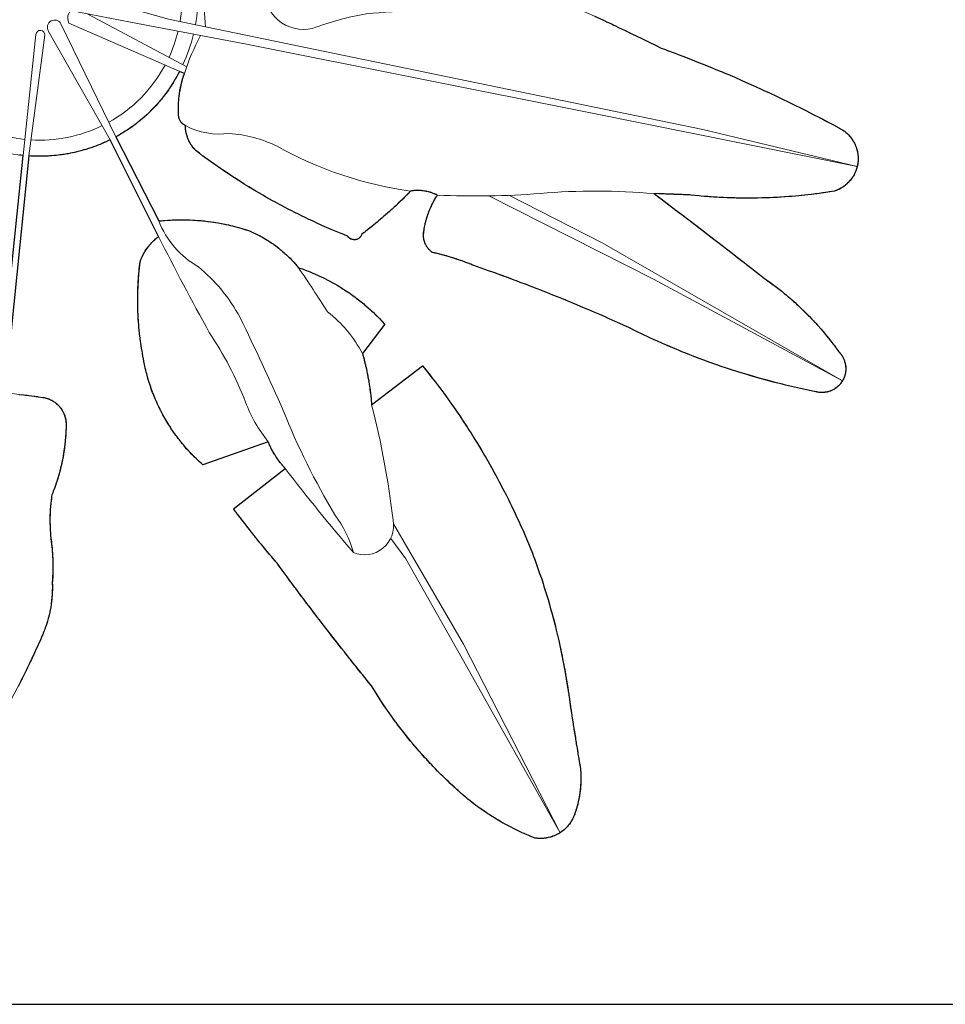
# Model space of a CAD drawing. Header units: millimetres. Extents: x 488786 to 747986, y 25193 to 95000.
# Tile 109 of 127: x 580239 to 581671, y 85952 to 87476. Entities that reach past the tile are written whole.
import ezdxf

# ---------------------------------------------------------------- set-up
doc = ezdxf.new("R2010")
doc.units = ezdxf.units.MM
doc.layers.add('10. ETC', color=251, linetype='Continuous')
doc.layers.add('6. FUR1', color=181, linetype='Continuous')
doc.layers.add('7. FUR2', color=241, linetype='Continuous', lineweight=5)

# ---------------------------------------------------------------- blocks, each defined once
blk = doc.blocks.new('YUHIHA_Accessory_Plant_LargeLeaf_A_Plan')
at = {"layer": '6. FUR1'}
for points in [[(-35.1, -606.1), (-28.7, -606.8), (-28.2, -606.9), (-25.9, -607.1), (-25.5, -607.2), (-24.1, -607.3), (-23.6, -607.4), (-20.9, -607.7), (-12.6, -608.7), (-11.7, -608.9), (-9.9, -609.1), (-8.5, -609.3), (-8.1, -609.3), (-6.2, -609.6), (-5.8, -609.7), (1.1, -610.6), (2, -610.8), (2.9, -610.9), (4.3, -611.2), (5.6, -611.6), (6.1, -611.7), (6.5, -611.8), (7.8, -612.3), (9.1, -612.7), (10, -613.1), (11.3, -613.6), (12.5, -614.2), (13.8, -614.8), (14.6, -615.2), (16.2, -616.1), (17, -616.6), (18.5, -617.6), (19.3, -618.2), (20.4, -619), (21.1, -619.6), (22.2, -620.5), (23.6, -621.7), (23.9, -622), (24.6, -622.7), (25.5, -623.7), (26.5, -624.7), (27.4, -625.8), (27.9, -626.5), (28.5, -627.2), (29.6, -628.7), (30.1, -629.5), (31, -631.1), (31.5, -631.9), (31.9, -632.7), (32.4, -633.5), (32.8, -634.4), (33.3, -635.6), (33.9, -636.9), (34.2, -637.8), (34.7, -639.1), (35.1, -640.4), (35.3, -641.3), (35.7, -642.6), (36, -644), (36.2, -644.9), (36.4, -646.3), (36.5, -647.2), (36.7, -648.6), (36.8, -649.5), (36.8, -650.9), (36.9, -651.8), (36.9, -652.7), (36.8, -655.3), (36.8, -657.1), (36.7, -659.7), (36.6, -661.5), (36.5, -664.1), (36.4, -665.9), (36.4, -666.8), (36.3, -667.6), (36.2, -669.4), (36, -672.9), (35.6, -677.3), (35.4, -679.1), (35.2, -680.8), (35.1, -681.7), (35, -682.6), (34.7, -685.2), (34.5, -686.9), (34.2, -689.6), (33.9, -691.3), (33.4, -694.8), (32.7, -699.1), (32.1, -702.6), (31.8, -704.3), (31.1, -707.8), (30.4, -711.3), (30.2, -712.1), (30, -713), (29.3, -716.4), (28.4, -719.9), (28, -721.6), (27.8, -722.4), (27.6, -723.3), (27.1, -725), (26.4, -727.5), (26.2, -728.4), (26, -729.2), (25, -732.6), (24.8, -733.5), (24.5, -734.3), (24, -736), (23.5, -737.7), (22.4, -741), (21.6, -743.6), (20.4, -746.9), (19.3, -750.2), (18, -753.5), (17.1, -756), (16.1, -758.4), (14.8, -761.7), (14.4, -764.8), (14.1, -766.9), (13.5, -771.6), (13.3, -773.7), (13.2, -774.2), (13.1, -775.3), (13, -776.9), (12.9, -777.4), (12.8, -778.4), (12.7, -779.5), (12.4, -784.2), (12.3, -786.3), (12.2, -786.8), (12.1, -789.5), (12.1, -790), (12.1, -791), (12, -792.1), (12, -792.6), (11.9, -796.3), (11.9, -796.8), (11.9, -797.9), (11.9, -798.9), (11.9, -799.5), (11.9, -801.6), (11.9, -802.1), (11.9, -803.2), (11.9, -804.7), (11.9, -805.3), (12, -806.8), (12, -808.9), (12, -809.5), (12.1, -811), (12.2, -812.6), (12.2, -813.7), (12.2, -814.2), (12.3, -815.8), (12.3, -816.3), (12.4, -816.8), (12.4, -817.9), (12.5, -818.9), (12.7, -821), (12.7, -821.5), (12.8, -822.6), (12.9, -823.6), (12.9, -824.2), (13.3, -827.8), (13.4, -828.9), (13.6, -830.5), (14.1, -834.9), (14.2, -835.4), (14.4, -837), (14.4, -837.6), (14.5, -838.1), (14.6, -839.2), (14.7, -839.8), (15.1, -844.1), (15.3, -846.9), (15.3, -847.4), (15.5, -849), (15.5, -850.1), (15.6, -850.7), (15.7, -852.9), (15.8, -855.1), (15.9, -856.2), (15.9, -856.7), (16.1, -859.4), (16.1, -860), (16.1, -861.1), (16.2, -863.3), (16.2, -864.4), (16.3, -864.9), (16.3, -867.1), (16.3, -869.3), (16.4, -871.5), (16.4, -872.6), (16.4, -873.1), (16.4, -875.9), (16.4, -876.4), (16.4, -877.5), (16.3, -879.7), (16.3, -881.9), (16.3, -882.4), (16.3, -883.5), (16.2, -885.2), (16.1, -888.5), (15.9, -892.8), (15.9, -893.4), (15.8, -894.5), (15.5, -898.9), (15.6, -900.2), (15.6, -900.8), (15.6, -901.5), (15.6, -902.8), (15.6, -906.1), (15.6, -907.5), (15.6, -908.8), (15.5, -912.1), (15.4, -912.7), (15.4, -914.1), (15.2, -916.7), (15.1, -918), (15, -920), (14.9, -920.6), (14.9, -921.3), (14.6, -923.9), (14.5, -925.3), (14.2, -927.2), (13.9, -929.8), (13.5, -932.5), (13.2, -934.4), (13, -935.7), (12.5, -938.3), (12.3, -939.6), (11.8, -942.2), (11.7, -942.9), (11, -946.1), (10.7, -947.4), (10.5, -948), (10.3, -948.7), (10, -949.9), (9.2, -953.1), (8.1, -957), (7, -960.7), (6, -963.9), (5.1, -966.4), (4.7, -967.6), (4.4, -968.3), (4.2, -968.9), (3.5, -970.7), (2.6, -973.2), (1.6, -975.7), (0.8, -977.5), (0.6, -978.1), (0.3, -978.7), (-0.5, -980.5), (-3, -986.2), (-4.7, -989.9), (-7.5, -996.2), (-9.2, -1000), (-9.8, -1001.2), (-11, -1003.7), (-13.3, -1008.7), (-13.9, -1010), (-16.2, -1015), (-16.8, -1016.2), (-18, -1018.7), (-19.2, -1021.2), (-20.4, -1023.7), (-22.8, -1028.7), (-24.6, -1032.4), (-27.6, -1038.6), (-31.3, -1046), (-31.9, -1047.2), (-32.5, -1048.5), (-33.8, -1050.9), (-37.5, -1058.3)], [(-67.9, -602.5), (-29.6, -236.3), (-33.3, -235.8), (-35.2, -235.6)], [(854, -20.6), (867, -26.5), (871.4, -28.5), (872.8, -29.2), (875.7, -30.5), (881.4, -33.2), (884.3, -34.6), (885.7, -35.2), (891.5, -37.9), (901.5, -42.7), (905.8, -44.7), (913, -48.2), (918.7, -50.9), (927.3, -55.1), (938.7, -60.7), (948.6, -65.6), (957.1, -69.9), (963.8, -72.3), (968.2, -74), (970.4, -74.8), (972.6, -75.6), (979.2, -78.1), (983.7, -79.8), (992.5, -83.1), (1001.3, -86.5), (1007.9, -89.1), (1010.1, -90), (1016.6, -92.6), (1021, -94.3), (1027.6, -97), (1036.3, -100.6), (1040.7, -102.4), (1047.2, -105.1), (1051.6, -106.9), (1053.8, -107.8), (1055.9, -108.7), (1060.3, -110.6), (1071.1, -115.2), (1081.9, -119.9), (1092.7, -124.7), (1103.5, -129.6), (1112.1, -133.5), (1116.3, -135.4), (1124.9, -139.4), (1135.6, -144.4), (1139.8, -146.5), (1146.2, -149.5), (1152.6, -152.6), (1159, -155.7), (1165.3, -158.8), (1171.7, -162), (1182.2, -167.3), (1192.7, -172.6), (1201.1, -176.9), (1207.4, -180.2), (1213.7, -183.5), (1219.9, -186.8), (1224.1, -189), (1232.4, -193.5), (1233.3, -193.9), (1235, -194.9), (1235.9, -195.3), (1236.7, -195.8), (1237.5, -196.4), (1238.3, -196.9), (1240, -198), (1240.7, -198.6), (1241.5, -199.2), (1242.3, -199.8), (1243.1, -200.4), (1244.5, -201.7), (1245.3, -202.3), (1246.7, -203.7), (1247.4, -204.4), (1248, -205.1), (1249.3, -206.6), (1250, -207.3), (1250.6, -208.1), (1251.2, -208.9), (1251.8, -209.6), (1252.3, -210.4), (1252.9, -211.2), (1253.4, -212.1), (1254, -212.9), (1254.5, -213.7), (1255.5, -215.4), (1256.4, -217.1), (1256.8, -218), (1257.2, -218.9), (1257.6, -219.8), (1258, -220.7), (1258.4, -221.6), (1258.7, -222.5), (1259.1, -223.4), (1259.4, -224.4), (1259.7, -225.3), (1260.2, -227.2), (1260.5, -228.1), (1260.9, -230), (1261.3, -232), (1261.5, -232.9), (1261.6, -233.9), (1261.7, -234.9), (1261.8, -235.8), (1261.9, -236.8), (1262, -237.8), (1262.1, -239.8), (1262.1, -241.7), (1262, -242.7), (1262, -243.7), (1261.9, -245.6), (1261.7, -247.6), (1261.4, -249.5), (1261, -251.4), (1260.8, -252.4), (1260.6, -253.3), (1260.4, -254.3), (1260.1, -255.3), (1259.5, -257.1), (1258.9, -259), (1258.6, -259.9), (1258.2, -260.8), (1257.4, -262.6), (1256.6, -264.4), (1256.2, -265.3), (1255.7, -266.1), (1254.7, -267.8), (1254.2, -268.7), (1253.7, -269.5), (1253.2, -270.3), (1252.6, -271.1), (1251.5, -272.7), (1250.3, -274.3), (1249.6, -275), (1248.4, -276.5), (1247.7, -277.2), (1247, -277.9), (1245.6, -279.3), (1244.9, -280), (1244.2, -280.6), (1243.4, -281.3), (1242.7, -281.9), (1241.9, -282.5), (1240.4, -283.7), (1239.6, -284.3), (1238.8, -284.8), (1237.9, -285.4), (1237.1, -285.9), (1235.4, -286.9), (1233.7, -287.8), (1232, -288.7), (1231.1, -289.1), (1230.2, -289.5), (1229.3, -289.9), (1228.4, -290.3), (1227.4, -290.6), (1225.6, -291.2), (1217, -292.6), (1215.3, -292.9), (1211.8, -293.4), (1206.7, -294.2), (1201.5, -294.9), (1196.3, -295.6), (1189.4, -296.5), (1184.3, -297.1), (1179.1, -297.6), (1173.9, -298.2), (1170.4, -298.5), (1165.2, -299), (1160, -299.5), (1154.8, -299.9), (1147.9, -300.4), (1140.9, -300.9), (1137.5, -301.1), (1130.5, -301.4), (1125.3, -301.6), (1123.6, -301.7), (1121.8, -301.8), (1120.1, -301.8), (1118.4, -301.9), (1113.1, -302), (1106.2, -302.2), (1099.2, -302.3), (1094, -302.3), (1087.1, -302.3), (1081.8, -302.3), (1078.4, -302.2), (1071.4, -302), (1066.2, -301.9), (1059.2, -301.6), (1054, -301.4), (1047.1, -301.1), (1043.6, -300.9), (1038.4, -300.5), (1034.9, -300.3), (1029.7, -299.9), (1024.5, -299.5), (1019.3, -299), (1015.9, -298.7), (1008.9, -298), (1003.7, -297.4), (1003.3, -297.4), (1001.1, -297.3), (1000.2, -297.3), (999.7, -297.3), (991.2, -296.9), (989.4, -296.8), (988.1, -296.8), (987.2, -296.7), (985.8, -296.7), (984.9, -296.7), (983.6, -296.6), (982.7, -296.6), (980.9, -296.5), (980, -296.5), (979.5, -296.4), (977.3, -296.4), (976.9, -296.3), (975.9, -296.3), (975.5, -296.3), (974.2, -296.3), (973.7, -296.2), (972.8, -296.2), (972.4, -296.2), (971, -296.1), (970.6, -296.1), (969.2, -296.1), (968.8, -296), (967, -296), (966.5, -296), (964.7, -295.9), (964.3, -295.9), (962, -295.8), (961.6, -295.8), (958.5, -295.7), (958, -295.7), (954, -295.6), (953.5, -295.6), (946.4, -295.3), (954.4, -301.4), (955.8, -302.4), (957.1, -303.4), (969.2, -312.6), (971.9, -314.6), (973.3, -315.6), (977.3, -318.7), (978.6, -319.7), (984, -323.7), (989.4, -327.8), (998.8, -334.9), (1001.5, -337), (1002.8, -338), (1009.5, -343.1), (1010.8, -344.1), (1014.8, -347.2), (1020.2, -351.3), (1022.9, -353.3), (1026.9, -356.4), (1032.2, -360.5), (1034.9, -362.6), (1038.9, -365.6), (1041.6, -367.7), (1042.9, -368.7), (1053.6, -377), (1054.9, -378), (1060.3, -382.1), (1069.6, -389.3), (1076.2, -394.5), (1077.6, -395.5), (1082.9, -399.7), (1085.5, -401.7), (1088.2, -403.8), (1089.5, -404.8), (1093.5, -407.9), (1097.5, -411.1), (1100.1, -413.1), (1109.4, -420.4), (1114.7, -424.6), (1117.4, -426.6), (1120.5, -428.8), (1124.6, -431.8), (1126.7, -433.3), (1130.7, -436.3), (1133.8, -438.6), (1135.8, -440.1), (1139.8, -443.2), (1143.8, -446.4), (1147.7, -449.6), (1148.7, -450.4), (1150.6, -452), (1154.5, -455.3), (1157.4, -457.8), (1159.3, -459.5), (1162.2, -462), (1165, -464.5), (1166.9, -466.2), (1168.7, -468), (1171.5, -470.6), (1172.4, -471.4), (1176.1, -474.9), (1178.8, -477.6), (1179.7, -478.5), (1182.4, -481.2), (1186, -484.8), (1186.9, -485.7), (1190.4, -489.4), (1193, -492.1), (1194.7, -494), (1195.6, -494.9), (1196.4, -495.9), (1199, -498.7), (1201.5, -501.5), (1202.4, -502.5), (1204.9, -505.3), (1207.3, -508.2), (1211.4, -513.1), (1213, -515.1), (1213.8, -516), (1217, -520), (1217.8, -521), (1219.4, -523), (1221.7, -526), (1222.5, -527), (1224.8, -530), (1227.1, -533.1), (1227.8, -534.1), (1229.3, -536.1), (1232.3, -540.2), (1232.8, -540.8), (1233.8, -541.9), (1234.8, -543), (1235.7, -544.2), (1236.2, -544.9), (1236.6, -545.5), (1237.4, -546.7), (1237.8, -547.4), (1238.2, -548), (1238.9, -549.4), (1239.6, -550.7), (1239.9, -551.4), (1240.5, -552.8), (1240.7, -553.5), (1241.2, -554.9), (1241.6, -556.4), (1241.8, -557.1), (1242.2, -558.6), (1242.5, -560.1), (1242.6, -560.8), (1242.7, -561.5), (1242.8, -563), (1242.9, -564.5), (1243, -566.1), (1243, -567.6), (1242.9, -568.3), (1242.8, -569.8), (1242.6, -571.3), (1242.5, -572.1), (1242.4, -572.8), (1242.1, -574.3), (1241.9, -575), (1241.5, -576.5), (1241.3, -577.2), (1240.8, -578.6), (1240.6, -579.3), (1240.3, -580), (1239.7, -581.4), (1239, -582.8), (1238.3, -584.1), (1238, -584.8), (1237.6, -585.4), (1236.8, -586.7), (1236.4, -587.3), (1235.5, -588.5), (1235, -589.1), (1234.5, -589.7), (1233.5, -590.9), (1233, -591.4), (1232.5, -592), (1232, -592.5), (1231.4, -593), (1230.3, -594), (1229.2, -595), (1228, -595.9), (1226.7, -596.8), (1226.1, -597.2), (1224.8, -598), (1224.2, -598.4), (1222.9, -599.1), (1222.2, -599.4), (1220.8, -600.1), (1220.1, -600.4), (1219.4, -600.6), (1218.7, -600.9), (1218, -601.2), (1216.6, -601.6), (1215.8, -601.8), (1214.4, -602.2), (1213.6, -602.4), (1212.2, -602.6), (1210.7, -602.8), (1209.9, -602.9), (1209.2, -603), (1207.7, -603.1), (1206.9, -603.1), (1205.4, -603.1), (1203.9, -603.1), (1203.1, -603), (1202.4, -602.9), (1201.6, -602.9), (1200.1, -602.7), (1198.7, -602.4), (1197.9, -602.2), (1197.2, -602), (1196.5, -601.9), (1191.7, -600.9), (1184.7, -599.5), (1180, -598.5), (1172.9, -596.9), (1168.2, -595.9), (1163.5, -594.8), (1154.2, -592.6), (1149.5, -591.5), (1144.8, -590.4), (1140.2, -589.2), (1135.5, -588), (1128.5, -586.2), (1119.2, -583.7), (1114.6, -582.5), (1105.3, -579.9), (1100.7, -578.5), (1093.8, -576.5), (1086.9, -574.4), (1077.7, -571.6), (1073.1, -570.1), (1066.2, -567.9), (1057.1, -564.9), (1050.3, -562.6), (1043.5, -560.3), (1034.4, -557), (1029.9, -555.4), (1023.1, -552.9), (1016.3, -550.4), (1009.6, -547.8), (1005.1, -546.1), (1000.6, -544.3), (993.9, -541.7), (989.5, -539.9), (985, -538.1), (980.6, -536.2), (976.2, -534.4), (969.5, -531.5), (962.9, -528.7), (958.5, -526.7), (951.9, -523.8), (945.3, -520.8), (938.8, -517.8), (936.6, -516.8), (930.1, -513.7), (925.8, -511.6), (921.4, -509.5), (914.9, -506.4), (910.6, -504.2), (906.3, -502.1), (904.5, -501.2), (893.5, -496.3), (886.2, -493), (877, -488.9), (873.3, -487.3), (871.5, -486.5), (869.7, -485.7), (862.3, -482.5), (854.9, -479.3), (845.7, -475.3), (843.8, -474.5), (836.4, -471.4), (823.5, -465.9), (821.6, -465.2), (816, -462.8), (810.5, -460.6), (808.6, -459.8), (801.2, -456.8), (790, -452.2), (780.7, -448.5), (773.2, -445.6), (771.3, -444.8), (765.7, -442.6), (756.3, -439), (754.5, -438.3), (748.8, -436.1), (739.4, -432.6), (733.8, -430.4), (730, -429), (718.7, -424.8), (715, -423.5), (713.1, -422.7), (703.6, -419.3), (701.8, -418.6), (699.9, -417.9), (690.4, -414.6), (684.7, -412.5), (679, -410.5), (667.7, -406.6), (665.7, -405.8), (662.8, -404.6), (660.8, -403.8), (660.3, -403.6), (658.8, -403), (658.3, -402.9), (655.4, -401.7), (652.9, -400.8), (651.4, -400.3), (650.4, -399.9), (649.4, -399.5), (648.9, -399.4), (647, -398.7), (644.5, -397.8), (644, -397.6), (642.5, -397.1), (642, -397), (640, -396.3), (639, -396), (637.5, -395.5), (636.9, -395.3), (636.4, -395.2), (634.9, -394.7), (634.4, -394.5), (632.9, -394.1), (632.4, -393.9), (629.9, -393.1), (629.4, -393), (627.9, -392.5), (625.3, -391.8), (624.8, -391.7), (620.7, -390.5), (620.2, -390.4), (617.2, -389.6), (615.1, -389.1), (614.6, -388.9), (609.5, -387.6), (608, -387.3), (607.5, -387.2), (606.9, -387), (605.4, -386.7), (603.3, -386.2), (602.9, -385.9), (602, -385.2), (601.4, -384.7), (600.9, -384.3), (600.7, -384.1), (600.5, -383.9), (599.5, -383), (598.9, -382.4), (598.1, -381.6), (598, -381.4), (597.4, -380.7), (597.1, -380.3), (596.4, -379.4), (595.7, -378.5), (595.4, -378.1), (594.6, -376.9), (594.2, -376.2), (593.6, -375.2), (592.9, -373.8), (592.3, -372.5), (592, -371.7), (591.6, -370.7), (591.1, -369.3), (591, -368.8), (590.9, -368.5), (590.8, -368.3), (590.7, -367.7), (590.4, -366.4), (590.3, -365.8), (590.2, -365.6), (590.2, -365.3), (590.1, -364.7), (589.9, -363.4), (589.7, -362), (589.7, -361.4), (589.7, -360.6), (589.6, -360), (589.6, -359.2), (589.7, -358.6), (589.7, -357.5), (589.8, -356.4), (589.9, -355.6), (590.3, -352.6), (590.6, -350.7), (590.9, -348.9), (591.3, -347), (591.7, -345.1), (592.1, -343.2), (592.2, -342.7), (592.5, -341.3), (593, -339.5), (593.1, -339), (593.5, -337.6), (594.1, -335.3), (594.4, -334.4), (595.4, -331.1), (595.5, -330.7), (595.6, -330.2), (596.4, -328), (597.2, -325.7), (598.2, -323), (599.5, -319.9), (600.2, -318.1), (601, -316.3), (601.2, -315.9), (601.4, -315.5), (602, -314.2), (602.2, -313.7), (602.4, -313.3), (602.8, -312.4), (604.1, -309.8), (605, -308.1), (605.4, -307.3), (605.9, -306.4), (606.8, -304.7), (607.3, -303.9), (607.8, -303.1), (608, -302.7), (609, -301), (610, -299.4), (610.2, -299), (610.7, -298.1), (611, -297.7), (609.2, -296.8), (608.6, -296.6), (608.3, -296.4), (606.5, -295.6), (604.9, -295), (603.7, -294.5), (603.4, -294.4), (602.7, -294.1), (601.5, -293.7), (600.2, -293.3), (599.9, -293.2), (599.3, -293), (597.3, -292.5), (597, -292.4), (596.7, -292.3), (595.1, -291.9), (594.7, -291.8), (594.4, -291.8), (593.8, -291.6), (593.4, -291.6), (593.1, -291.5), (592.1, -291.3), (591.5, -291.2), (591.2, -291.2), (589.2, -290.9), (587.5, -290.7), (586.8, -290.6), (585.2, -290.5), (584.5, -290.5), (583.9, -290.4), (583.5, -290.4), (582.2, -290.4), (579.9, -290.4), (579.2, -290.4), (578.9, -290.4), (577.2, -290.5), (574.9, -290.6), (573.9, -290.8), (573.5, -290.8), (573.2, -290.8), (571.9, -291), (570.2, -291.3), (569.6, -291.4), (566.3, -294.8), (564.1, -297), (562.5, -298.7), (561.9, -299.2), (560.2, -300.9), (558, -303.1), (557.5, -303.7), (553.5, -307.5), (550.7, -310.3), (549, -311.9), (548.4, -312.4), (547.3, -313.5), (544.4, -316.2), (541.5, -318.9), (540.9, -319.4), (540.3, -319.9), (538.6, -321.5), (537.4, -322.6), (536.9, -323.1), (533.9, -325.7), (531.6, -327.8), (531, -328.3), (530.4, -328.8), (528, -330.9), (525.6, -332.9), (522.6, -335.5), (520.2, -337.5), (519.6, -338), (517.8, -339.5), (515.4, -341.5), (510.5, -345.5), (509.3, -346.5), (505.6, -349.4), (502.5, -351.8), (500, -353.7), (498.7, -354.7), (497.5, -355.6), (496.9, -356.1), (494.4, -358), (494.3, -358.2), (494.1, -358.6), (494, -359), (493.8, -359.4), (493.6, -359.8), (493.2, -360.6), (492.9, -361.2), (492.5, -361.7), (492.1, -362.2), (491.7, -362.7), (491.1, -363.3), (490.9, -363.5), (490.7, -363.6), (490.4, -363.9), (490.2, -364), (490.1, -364.2), (489.2, -364.8), (488.6, -365.1), (487.8, -365.5), (487, -365.9), (486.4, -366.1), (486, -366.2), (485.1, -366.4), (484.9, -366.5), (484.3, -366.6), (483.9, -366.6), (483, -366.7), (482.1, -366.7), (481.7, -366.6), (480.8, -366.5), (480.2, -366.4), (479.3, -366.2), (478.7, -366), (478.1, -365.8), (477.5, -365.5), (477.3, -365.4), (477.1, -365.4), (476.7, -365.2), (476.3, -364.9), (476, -364.7), (475.4, -364.3), (474.9, -363.9), (474.7, -363.8), (473.9, -363.1), (473.8, -362.9), (473.3, -362.4), (472.8, -361.7), (472.3, -361), (466.4, -358.7), (462.5, -357.1), (454.7, -353.9), (446.9, -350.6), (443.1, -349), (437.3, -346.4), (431.5, -343.9), (429.6, -343), (425.7, -341.3), (420, -338.6), (414.3, -336), (412.3, -335.1), (406.6, -332.3), (401, -329.6), (397.2, -327.7), (389.6, -323.9), (385.9, -322), (380.2, -319.1), (374.6, -316.2), (370.9, -314.2), (367.2, -312.3), (359.8, -308.2), (356.1, -306.2), (354.3, -305.2), (352.4, -304.1), (345.1, -300), (341.4, -297.9), (337.8, -295.8), (336, -294.7), (330.5, -291.5), (325.1, -288.2), (319.7, -285), (312.5, -280.5), (305.4, -276), (300, -272.6), (293, -268), (286, -263.3), (279, -258.6), (277.2, -257.4), (275.5, -256.2), (270.3, -252.6), (266.8, -250.2), (260, -245.3), (253.2, -240.4), (248.1, -236.6), (243, -232.8), (238, -229), (237.7, -228.8), (237, -228.1), (236.8, -227.8), (236.5, -227.6), (235.1, -226.1), (234.5, -225.3), (233.4, -224), (233, -223.4), (231.7, -221.8), (231.4, -221.2), (230.6, -220.1), (230.4, -219.8), (229.8, -219), (229.3, -218.1), (229, -217.5), (228.3, -216.3), (227.6, -215.1), (226.9, -213.6), (226.6, -213), (226, -211.8), (225.9, -211.4), (225.8, -211.1), (225.5, -210.5), (225.4, -210.2), (225.2, -209.9), (224.8, -208.6), (224.5, -208), (224.4, -207.6), (224.2, -207), (223.6, -205), (223, -203.1), (222.7, -201.7), (222.7, -201.4), (222.5, -200.7), (222.2, -199.1), (222.1, -198.4), (221.9, -197.1), (221.8, -196.4), (221.6, -195), (221.6, -194.7), (221.6, -194.4), (221.5, -193), (221.5, -192.6), (221.4, -192.3), (221.4, -190.6), (221.4, -189.9), (220.9, -189.7), (220.7, -189.6), (220.4, -189.5), (220.1, -189.3), (220, -189.2), (219.5, -188.9), (219.1, -188.7), (218.8, -188.5), (218.5, -188.3), (218.2, -188.1), (218.1, -187.9), (217.8, -187.7), (217.1, -187.2), (216.4, -186.5), (216.3, -186.4), (216, -186.1), (215.7, -185.7), (215.3, -185.3), (215.1, -185.1), (215, -184.9), (214.9, -184.8), (214.5, -184.4), (214.2, -184), (213.7, -183.1), (213.2, -182.4), (212.9, -181.8), (212.6, -181.3), (212.2, -180.3), (211.9, -179.5), (211.9, -179.4), (211.8, -179.2), (211.5, -178.2), (211.4, -177.9), (211.4, -177.7), (211.2, -177), (211.2, -176.8), (211.1, -176.3), (211, -175.7), (210.9, -174.6), (210.9, -174.4), (210.8, -173.8), (210.8, -172.9), (210.9, -172.7), (210.9, -172.5), (210.9, -171.8), (210.8, -170.4), (210.7, -167.4), (210.7, -165.9), (210.7, -165.4), (210.6, -163.9), (210.6, -161.4), (210.7, -159.4), (210.7, -158.9), (210.8, -156), (210.9, -153.5), (211, -151.5), (211.2, -149.5), (211.4, -147.5), (211.6, -145.6), (211.6, -145.1), (211.8, -143.6), (212.1, -141.6), (212.1, -141.1), (212.3, -140.1), (212.8, -136.7), (213, -135.7), (213, -135.2), (213.4, -133.3), (213.5, -132.8), (213.6, -132.3), (213.8, -131.3), (213.9, -130.9), (214.4, -128.4), (214.6, -127.5), (215, -126), (215.2, -125), (215.4, -124.1), (216.3, -120.7), (216.5, -120.2), (216.6, -119.8), (217.6, -116.4), (217.9, -115.5), (218, -115), (218.6, -113.1), (219.3, -111.2), (219.9, -109.4), (212.3, -106.1), (211.8, -107), (209.7, -111), (208.7, -113), (207.6, -114.9), (206.5, -116.9), (205.3, -118.8), (203.6, -121.7), (202.4, -123.6), (200, -127.4), (198.2, -130.2), (197, -132.1), (195.7, -133.9), (195, -134.9), (193.1, -137.6), (191.1, -140.3), (189.1, -143), (187.7, -144.8), (187, -145.6), (185.6, -147.4), (184.2, -149.1), (182.1, -151.7), (180.6, -153.4), (179.9, -154.3), (177.7, -156.8), (175.4, -159.3), (173.1, -161.8), (171.5, -163.4), (170, -165), (167.6, -167.4), (166.8, -168.2), (163.6, -171.3), (161.1, -173.6), (158.6, -175.8), (157, -177.3), (154.4, -179.5), (152.7, -181), (151, -182.4), (150.1, -183.1), (149.2, -183.8), (146.6, -185.9), (145.7, -186.6), (143, -188.6), (140.3, -190.6), (139.4, -191.3), (138.5, -191.9), (134.9, -194.5), (131.1, -197), (128.3, -198.8), (126.4, -200), (124.5, -201.2), (122.6, -202.4), (120.7, -203.5), (118.7, -204.6), (116.8, -205.7), (114.8, -206.8), (113.8, -207.4), (180.1, -337.6), (184.4, -337.2), (186.5, -337), (189.7, -336.7), (194, -336.4), (198.3, -336.2), (201.5, -336), (204.7, -335.9), (205.8, -335.8), (209.1, -335.8), (213.4, -335.7), (215.5, -335.7), (216.6, -335.7), (217.7, -335.7), (222, -335.8), (226.3, -335.9), (228.4, -336), (232.7, -336.2), (233.8, -336.2), (236, -336.3), (240.2, -336.6), (245.6, -337.1), (247.7, -337.3), (251, -337.6), (253.1, -337.9), (256.3, -338.2), (260.6, -338.8), (264.8, -339.4), (268, -339.9), (272.3, -340.6), (276.5, -341.4), (279.7, -342), (283.9, -342.9), (288.1, -343.8), (291.2, -344.5), (294.4, -345.3), (299.6, -346.6), (303.7, -347.7), (306.9, -348.6), (308.9, -349.2), (312, -350.1), (315.1, -351.1), (316.1, -351.4), (317.6, -352), (320.5, -353.1), (322.6, -354.1), (323.4, -354.4), (324.1, -354.7), (325.5, -355.3), (326.9, -356), (329.1, -357), (329.8, -357.3), (330.5, -357.6), (333.3, -359), (335.4, -360.1), (336.1, -360.5), (336.8, -360.8), (338.2, -361.6), (339.6, -362.3), (342.3, -363.9), (345, -365.4), (347, -366.7), (347.7, -367.1), (348.3, -367.5), (349.7, -368.3), (351.6, -369.6), (354.3, -371.3), (356.9, -373.1), (358.1, -374), (360.7, -375.8), (363.8, -378.2), (365.7, -379.6), (368.1, -381.6), (369.3, -382.6), (372.3, -385.1), (374.1, -386.7), (375.3, -387.7), (377.6, -389.8), (378.7, -390.9), (379.3, -391.4), (379.9, -392), (382.1, -394.2), (383.2, -395.3), (385.4, -397.5), (386.5, -398.6), (388.1, -400.4), (389.2, -401.5), (391.8, -404.5), (393.8, -406.8), (396.3, -409.9), (399.9, -411.1), (402.3, -411.9), (404.6, -412.8), (407, -413.7), (408.2, -414.1), (411.7, -415.5), (415.2, -416.9), (417.6, -417.8), (421.1, -419.3), (425.7, -421.3), (428, -422.4), (431.4, -424), (434.8, -425.6), (437.1, -426.8), (441.6, -429.1), (442.7, -429.6), (444.9, -430.8), (448.2, -432.6), (451.6, -434.5), (452.7, -435.1), (457, -437.7), (459.2, -439), (461.3, -440.3), (465.6, -443), (467.7, -444.3), (469.8, -445.7), (471.9, -447.1), (474, -448.5), (476.1, -450), (477.1, -450.7), (478.2, -451.4), (480.2, -452.9), (482.3, -454.4), (483.3, -455.1), (486.3, -457.4), (489.3, -459.7), (492.3, -462), (493.3, -462.8), (495.2, -464.4), (497.2, -466), (499.1, -467.7), (501, -469.3), (503.9, -471.8), (507.7, -475.1), (509.5, -476.8), (512.3, -479.4), (515, -482.1), (517.7, -484.7), (518.6, -485.6), (520.4, -487.4), (522.1, -489.2), (524.8, -491.9), (526.5, -493.8), (529, -496.6), (529.9, -497.5), (495.3, -542.9), (495.7, -544.1), (496, -545.3), (497.2, -549.6), (497.8, -552), (498.1, -553.3), (498.3, -553.9), (499, -556.9), (499.2, -557.5), (499.8, -560), (500.1, -561.2), (500.2, -561.8), (500.8, -564.3), (501.3, -566.8), (502.1, -570.5), (502.7, -573.6), (502.9, -574.2), (503.1, -575.4), (503.2, -576.1), (503.4, -576.7), (503.7, -578.5), (503.8, -579.2), (504.2, -581), (504.3, -581.6), (504.5, -582.9), (504.9, -585.4), (505.9, -591), (506.2, -593.5), (507, -599.1), (507.3, -601), (507.4, -601.6), (507.6, -603.5), (507.7, -604.1), (507.8, -605.4), (508.1, -607.2), (508.1, -607.9), (508.3, -609.1), (508.5, -611), (508.5, -611.6), (508.8, -614.1), (508.8, -614.8), (509, -616), (509, -616.7), (509.2, -618.5), (509.5, -622.3), (588.4, -561.9), (591.7, -566.1), (593.4, -568.1), (598.4, -574.4), (603.3, -580.8), (608.2, -587.1), (613.1, -593.5), (616.3, -597.8), (621.1, -604.3), (622.6, -606.4), (625.8, -610.8), (628.9, -615.1), (630.5, -617.3), (635.1, -623.9), (639.7, -630.5), (644.2, -637.1), (647.2, -641.5), (650.2, -646), (653.1, -650.4), (656.1, -654.9), (660.4, -661.7), (663.3, -666.2), (667.6, -673), (670.4, -677.5), (673.2, -682.1), (677.4, -688.9), (678.8, -691.2), (681.5, -695.8), (684.2, -700.4), (685.6, -702.8), (689.6, -709.7), (692.2, -714.4), (694.8, -719), (698.7, -726), (701.3, -730.7), (703.9, -735.4), (706.4, -740.2), (708.9, -744.9), (710.1, -747.3), (712.6, -752), (715.1, -756.8), (717.5, -761.6), (721.1, -768.7), (723.4, -773.5), (725.8, -778.3), (728.1, -783.2), (730.4, -788), (733.8, -795.3), (736, -800.1), (738.3, -805), (740.4, -809.9), (742.6, -814.8), (745.8, -822.1), (749, -829.5), (752.1, -836.9), (753.1, -839.4), (755.1, -844.4), (757.1, -849.3), (758.1, -851.8), (760.1, -856.8), (761.8, -861.4), (762.9, -864.5), (765.7, -872.2), (766.8, -875.3), (769.4, -883), (772.1, -890.7), (774.1, -896.9), (776.1, -903.2), (777.6, -907.9), (779.5, -914.1), (780.9, -918.8), (782.3, -923.5), (784.6, -931.4), (786.4, -937.7), (788.2, -944), (790.3, -951.9), (791.1, -955), (793.2, -962.9), (795.1, -970.9), (796.7, -977.2), (797, -978.8), (798.9, -986.8), (800.7, -994.8), (802.1, -1001.2), (802.7, -1004.4), (803.7, -1009.2), (804, -1010.8), (804.4, -1012.4), (805.3, -1017.2), (806, -1020.4), (806.9, -1025.2), (807.5, -1028.5), (808.1, -1031.7), (808.9, -1036.5), (809.2, -1038.1), (809.5, -1039.7), (810, -1042.9), (811.4, -1051), (812.4, -1057.5), (812.8, -1060.1), (813.5, -1065), (813.6, -1066), (813.8, -1067), (815.4, -1077.8), (815.5, -1078.8), (815.9, -1080.8), (816, -1081.8), (816.3, -1083.7), (816.4, -1084.7), (816.7, -1086.7), (816.9, -1087.7), (817.2, -1089.6), (817.3, -1090.6), (817.9, -1094.6), (818.1, -1095.6), (818.8, -1100.5), (819, -1101.5), (819.3, -1103.4), (821.3, -1116.2), (821.4, -1117.2), (822.4, -1123.1), (822.5, -1124.1), (823.1, -1128), (823.3, -1129), (823.6, -1131), (823.8, -1132), (824.6, -1136.9), (824.7, -1137.9), (825, -1139.9), (825.5, -1142.8), (825.7, -1143.8), (826.1, -1146.7), (826.9, -1151.7), (827.3, -1153.6), (827.7, -1156.6), (828.1, -1158.5), (828.2, -1159.5), (828.6, -1161.5), (828.7, -1162.5), (829.2, -1165.4), (829.4, -1166.4), (830, -1170.3), (830.2, -1171.3), (832.5, -1185.1), (832.5, -1185.7), (832.7, -1187.4), (832.8, -1188.6), (832.9, -1189.8), (832.9, -1190.4), (832.9, -1190.9), (833, -1192.1), (833.1, -1195.1), (833.2, -1197.4), (833.2, -1199.2), (833.2, -1202.1), (833.2, -1203.3), (833.2, -1205.1), (833.1, -1206.2), (833.1, -1208), (833, -1210.3), (832.8, -1212.1), (832.7, -1213.3), (832.5, -1216.2), (832.4, -1217.4), (832.2, -1219.1), (832, -1220.3), (831.7, -1223.2), (831.5, -1224.4), (831.2, -1226.1), (831.1, -1226.7), (831, -1227.3), (830.5, -1230.2), (830.1, -1232.5), (829.6, -1234.8), (829.2, -1236.5), (828.7, -1238.8), (828.4, -1240), (828.3, -1240.5), (827.8, -1242.3), (827.1, -1245.1), (826.4, -1247.4), (826, -1248.5), (825, -1251.8), (824, -1254.6), (823.8, -1255.2), (823.6, -1255.7), (822.6, -1258.5), (822.4, -1259), (821.9, -1260.1), (821.4, -1261.2), (820.7, -1262.7), (820.4, -1263.3), (819.3, -1265.3), (818.7, -1266.3), (817.8, -1267.8), (817.1, -1268.8), (816.5, -1269.7), (815.4, -1271.2), (814.7, -1272.1), (813.6, -1273.4), (812.5, -1274.7), (811.7, -1275.6), (810.5, -1276.9), (809.2, -1278.1), (807.9, -1279.3), (807, -1280), (806.6, -1280.4), (805.7, -1281.2), (804.8, -1281.9), (804.3, -1282.2), (802.9, -1283.3), (801.4, -1284.2), (800.9, -1284.6), (799.5, -1285.5), (798.4, -1286.1), (797.9, -1286.3), (796.9, -1286.9), (795.9, -1287.4), (794.3, -1288.2), (793.8, -1288.4), (792.2, -1289.1), (790.5, -1289.8), (790, -1290), (788.3, -1290.6), (787.2, -1290.9), (786.1, -1291.2), (785, -1291.6), (783.3, -1292), (782.7, -1292.1), (781, -1292.4), (779.8, -1292.6), (778.7, -1292.8), (777.5, -1293), (776.4, -1293.1), (775.2, -1293.2), (773.5, -1293.3), (772.9, -1293.3), (771.1, -1293.4), (769.4, -1293.4), (767.6, -1293.3), (766.5, -1293.2), (765.3, -1293.1), (764.1, -1293), (762.4, -1292.8), (761.8, -1292.7), (759.7, -1291.8), (755.6, -1290.2), (751.4, -1288.4), (747.3, -1286.6), (746.3, -1286.2), (745.3, -1285.7), (742.2, -1284.4), (738.1, -1282.5), (736.1, -1281.5), (734.1, -1280.5), (733.1, -1280), (732.1, -1279.6), (729.1, -1278), (725.1, -1276), (720.1, -1273.4), (716.1, -1271.3), (712.2, -1269.1), (711.3, -1268.5), (710.3, -1268), (706.4, -1265.7), (704.5, -1264.6), (702.5, -1263.4), (698.7, -1261.1), (696.8, -1259.9), (694.9, -1258.7), (691.1, -1256.2), (690.2, -1255.6), (689.3, -1255), (686.5, -1253.1), (682.8, -1250.6), (678.2, -1247.4), (675.4, -1245.4), (674.5, -1244.8), (673.6, -1244.1), (670.9, -1242.1), (667.3, -1239.4), (664.7, -1237.3), (662, -1235.2), (658.5, -1232.4), (656.8, -1231), (654.2, -1228.9), (650.8, -1226), (648.2, -1223.7), (645.7, -1221.5), (643.2, -1219.3), (641.5, -1217.8), (637.1, -1213.7), (634.7, -1211.5), (631.2, -1208.2), (627.7, -1204.9), (625.3, -1202.6), (623, -1200.4), (619.5, -1197), (617.2, -1194.7), (616, -1193.6), (611.5, -1189), (608.1, -1185.5), (604.7, -1182), (602.5, -1179.6), (601.4, -1178.5), (600.2, -1177.3), (596.9, -1173.7), (595.8, -1172.5), (594.7, -1171.3), (591.5, -1167.8), (587.1, -1162.9), (582.8, -1158.1), (579.7, -1154.4), (577.6, -1151.9), (576.5, -1150.7), (573.4, -1147), (569.2, -1142), (567.2, -1139.5), (563.1, -1134.4), (559.1, -1129.3), (555.1, -1124.2), (552.2, -1120.4), (550.2, -1117.8), (547.3, -1113.9), (546.3, -1112.6), (545.4, -1111.3), (543.5, -1108.6), (540.6, -1104.7), (537.8, -1100.7), (534.1, -1095.4), (530.4, -1090.1), (528.6, -1087.4), (525.9, -1083.3), (524.1, -1080.6), (523.3, -1079.3), (522.4, -1077.9), (519.7, -1073.8), (516.3, -1068.4), (512.9, -1062.8), (509.5, -1057.3), (505.9, -1052.9), (498.9, -1044.2), (495.3, -1039.8), (494.2, -1038.4), (493, -1036.9), (488.3, -1031.1), (487.1, -1029.6), (484.8, -1026.7), (483.6, -1025.2), (478.9, -1019.4), (476.6, -1016.4), (475.4, -1015), (471.9, -1010.6), (469.6, -1007.6), (467.3, -1004.7), (462.6, -998.8), (454.5, -988.5), (447.6, -979.6), (444.2, -975.2), (435, -963.3), (428.1, -954.4), (425.9, -951.4), (424.7, -950), (419.1, -942.5), (417.9, -941), (415.7, -938), (412.3, -933.5), (408.9, -929.1), (407.7, -927.6), (404.4, -923.1), (402.1, -920.1), (401, -918.6), (392, -906.6), (390.9, -905.1), (387.5, -900.6), (385.3, -897.5), (384.2, -896), (383.1, -894.5), (379.8, -890), (378.6, -888.5), (370.9, -877.9), (365.4, -870.3), (364.2, -868.8), (363.2, -867.3), (361, -864.8), (359.9, -863.5), (358.8, -862.2), (357.1, -860.3), (355, -857.7), (351.7, -853.8), (351.2, -853.2), (349.6, -851.3), (348.5, -850), (347.4, -848.7), (342.6, -842.8), (342.1, -842.2), (338.9, -838.3), (336.7, -835.7), (335.7, -834.4), (335.1, -833.7), (332.5, -830.4), (332, -829.8), (330.4, -827.8), (328.8, -825.8), (328.3, -825.2), (327.2, -823.9), (326.2, -822.6), (323.6, -819.3), (318.4, -812.7), (313.2, -806), (311.1, -803.4), (310.6, -802.7), (310.1, -802), (307.5, -798.7), (306, -796.7), (305.5, -796), (303.4, -793.3), (302.4, -792), (299.9, -788.6), (299.4, -788), (298.4, -786.6), (296.4, -783.9), (295.9, -783.3), (375.8, -720.5), (375.3, -719.9), (374.2, -718.8), (372.9, -717.4), (372.2, -716.5), (371.4, -715.7), (371.2, -715.4), (370.9, -715.1), (369.7, -713.6), (369, -712.7), (368.2, -711.8), (368, -711.5), (367.8, -711.2), (367.5, -710.9), (365.9, -708.8), (365.7, -708.5), (365, -707.6), (364.8, -707.3), (364.6, -706.9), (363.9, -706), (363.7, -705.7), (362.6, -704.1), (362.4, -703.8), (361.9, -703.2), (360.7, -701.2), (359.5, -699.3), (359.3, -699), (358.7, -698), (357.1, -695.3), (356.6, -694.3), (356.2, -693.6), (356, -693.3), (355.1, -691.6), (355, -691.3), (354.3, -689.9), (353.3, -687.9), (353, -687.2), (352.6, -686.5), (352.5, -686.1), (352.2, -685.4), (351.1, -683), (350.8, -682.2), (350.6, -681.9), (350.4, -681.2), (350.2, -680.8), (349.6, -679.4), (248.4, -715.1), (246.1, -713.1), (242.8, -710), (241.6, -709), (240.5, -707.9), (238.4, -705.9), (235.1, -702.7), (232, -699.4), (230.9, -698.3), (228.8, -696.2), (227.8, -695), (224.7, -691.7), (223.7, -690.6), (220.7, -687.2), (218.8, -684.8), (216.8, -682.5), (214.9, -680.2), (213, -677.8), (212.1, -676.6), (210.3, -674.2), (208.4, -671.8), (206.6, -669.4), (204.9, -666.9), (203.1, -664.5), (201.4, -662), (200.6, -660.7), (198.9, -658.2), (198.1, -656.9), (195.6, -653.1), (194.8, -651.8), (193.2, -649.2), (191.7, -646.6), (190.9, -645.3), (189.4, -642.7), (187.9, -640.1), (186.5, -637.5), (185.1, -634.8), (183.7, -632.1), (183, -630.7), (181.6, -628), (180.3, -625.3), (178.4, -621.2), (176.5, -617.1), (174.7, -612.9), (174.1, -611.5), (173, -608.7), (171.8, -605.9), (170.7, -603.1), (169.7, -600.3), (168.1, -596), (167.7, -594.6), (166.7, -591.7), (166.2, -590.3), (165.3, -587.4), (164.4, -584.5), (163.5, -581.6), (162.7, -578.7), (161.5, -574.3), (160.8, -571.4), (160.1, -568.4), (159.7, -567), (159.4, -565.5), (158.7, -562.5), (158.1, -559.6), (157.2, -555.1), (156.4, -550.7), (156.1, -549.2), (155.7, -546.9), (154.9, -542.3), (154.3, -538.9), (153.9, -536.6), (153.7, -535.4), (153.5, -534.3), (153, -530.8), (152.3, -526.2), (152, -523.9), (151.4, -519.3), (150.8, -514.6), (150.6, -512.3), (149.8, -505.4), (149.6, -503), (149.2, -498.4), (148.9, -493.8), (148.5, -489.1), (148.3, -484.4), (148.2, -482.1), (148, -477.5), (147.8, -471.6), (147.7, -468.1), (147.6, -465.8), (147.6, -462.3), (147.6, -461.1), (147.6, -460), (147.6, -455.3), (147.7, -450.7), (147.8, -446), (148, -440.2), (148.1, -436.7), (148.2, -434.3), (148.4, -430.9), (148.5, -429.7), (148.6, -428.5), (148.9, -423.9), (149.3, -419.2), (149.7, -414.6), (150, -411.1), (150.2, -408.8), (150.7, -404.1), (151.2, -400.7), (151.7, -399.2), (152.4, -397.4), (152.8, -396.4), (153, -396), (153.4, -395), (153.6, -394.6), (153.9, -393.9), (154.4, -392.9), (155.1, -391.5), (155.4, -390.8), (156.7, -388.5), (157, -387.8), (157.2, -387.4), (157.8, -386.5), (158, -386.1), (158.4, -385.5), (159, -384.5), (159.2, -384.2), (159.4, -383.8), (160.4, -382.2), (160.9, -381.6), (161.7, -380.3), (162.4, -379.4), (162.9, -378.8), (163.1, -378.5), (164.5, -376.6), (165.7, -375.2), (166.7, -374), (167.7, -372.8), (168.5, -372), (168.7, -371.7), (169.2, -371.1), (169.8, -370.6), (170, -370.3), (170.8, -369.5), (172.7, -367.6), (173.9, -366.6), (175.3, -365.3), (176.8, -364), (177.6, -363.3), (179.1, -362.1), (179.8, -361.6), (105.2, -211.9), (102.5, -213.2), (100.6, -214.1), (99.7, -214.5), (98.8, -214.9), (96.9, -215.8), (93.2, -217.4), (89.5, -219), (87.6, -219.7), (84.7, -220.9), (83.8, -221.2), (82.9, -221.6), (79, -223), (77.1, -223.7), (75.2, -224.3), (71.3, -225.6), (67.5, -226.8), (64.5, -227.7), (62.6, -228.2), (59.6, -229), (57.7, -229.6), (55.7, -230.1), (52.7, -230.8), (51.8, -231), (49.8, -231.5), (46.8, -232.1), (43.8, -232.7), (39.8, -233.5), (37.8, -233.8), (35.8, -234.2), (33.8, -234.5), (31.8, -234.8), (29.8, -235.1), (27.8, -235.4), (24.8, -235.8), (21.7, -236.1), (18.7, -236.4), (14.7, -236.8), (11.6, -237), (9.6, -237.1), (5.5, -237.3), (4.5, -237.4), (2.5, -237.4), (-0.6, -237.5), (-2.6, -237.5), (-6.7, -237.5), (-9.7, -237.5), (-11.7, -237.4), (-14.8, -237.3), (-16.8, -237.2), (-17.8, -237.2), (-20.9, -237), (-57.7, -603.9)]]:
    blk.add_lwpolyline(points, dxfattribs=at)
at = {"layer": '7. FUR2'}
for points in [[(1154.4, 186.3, -0.000039), (986.6, 116.9, 0.029374)], [(772.5, 14.7, -0.018558), (957.1, -69.9, -0.036668), (1232.4, -193.5, -0.67423), (1225.6, -291.2, -0.06902), (1003.7, -297.4, 0.004154), (946.4, -295.3, -0.005572), (1117.4, -426.6, -0.086152), (1232.3, -540.2, -0.766209), (1196.5, -601.9, -0.067983), (906.3, -502.1, 0.023635), (667.7, -406.6, 0.042915), (603.3, -386.2, -0.279257), (590, -355, -0.108013), (611, -297.7, 0.166623), (569.6, -291.4, -0.040786), (494.3, -358, -0.638591), (472.3, -361, -0.06891), (237.9, -229, -0.199082), (221.4, -189.9, -0.312642), (210.9, -171.8, -0.101185), (219.9, -109.4), (212.3, -106, -0.151803), (113.8, -207.4), (180.1, -337.6, -0.104505), (316.1, -351.4, -0.131296), (396.3, -409.9, -0.129889), (529.9, -497.5), (495.3, -542.9, -0.049678), (509.5, -622.3), (588.4, -561.9, -0.076764), (760.1, -856.8, -0.051147), (812.6, -1059.1, 0.005476), (832.5, -1185.1, -0.116385), (822.4, -1259, -0.346447), (761.8, -1292.7, -0.092769), (640.7, -1217, -0.073562), (509.5, -1057.3, -0.013991), (363.1, -867.3, -0.016519), (295.9, -783.3), (375.8, -720.5, -0.099035), (349.6, -679.4), (248.4, -715.1, -0.172588), (156.1, -549.2, -0.077859), (151.2, -400.7, -0.144909), (179.7, -361.6), (105.2, -211.9, -0.131328), (-20.9, -237), (-57.7, -603.9, -0.013367), (1.1, -610.6, -0.362823), (36.9, -651.8, -0.095893), (14.8, -761.7, 0.0648), (13.4, -828.9, -0.050172), (15.5, -898.9, -0.11334), (-0.7, -981.1, -0.029108), (-81.4, -1138.1, -0.064194)], [(-67.9, -602.5), (-29.6, -236.3, -0.25195), (-221.9, -105)], [(168.7, 51.6), (339.9, 97.1, -0.065711), (343.4, 25.1, 0.510503), (418.2, -39.5, -0.049904), (501.2, -17.1, -0.023037), (661.4, -9.3, 0.071341), (772.5, 14.7, -20.546118)], [(254.3, 74.4, 0.05268), (252.6, -37)], [(61.5, 12.8), (195.3, -25.1), (357.1, -58.6), (721.9, -134), (1021.9, -196.1), (1260.6, -253.3), (845.4, -169.8), (315.8, -64.1), (136.5, -29.9), (56.3, -14.6, -0.518631), (61.5, 12.8, 0.763599)], [(219.9, -109.4), (41.1, -31.5, -0.455417), (52, -6.6)], [(105.2, -211.9), (9.3, -43.4, -1), (28.9, -32.3), (113.8, -207.4)], [(-29.6, -236.3), (-10, -48.8, -1), (3.8, -50.2), (-20.9, -237)], [(244.9, -50.6, 0.046965), (219.9, -109.4)], [(221.4, -189.9, 0.153835), (289.6, -202.1, -0.094988), (363.2, -221.9, 0.09384), (569.6, -291.4, 2381.921631)], [(611, -297.7, 0.029163), (770.1, -295.1, -0.044766), (946.4, -295.3, 0.335663)], [(180.1, -337.6, 0.169042), (241.4, -408.5, -0.097295), (306, -487.1, -0.009634), (372.8, -631.1, 0.039889), (452.7, -792.4, -0.088584), (481.2, -850.6, 4.153229)], [(179.7, -361.6, 0.007304), (258.3, -510.3, -0.054586), (314.5, -617.8, 0.084367), (349.6, -679.4, 0.693204)], [(396.3, -409.9, -0.00675), (441.3, -478.2, -0.106409), (495.3, -542.9, 7.193922)], [(375.8, -720.5, 0.014978), (481.2, -850.6, 0.603342), (542.6, -800.9, 0.03414), (509.5, -622.3, -4.223984)]]:
    blk.add_lwpolyline(points, format="xyb", dxfattribs=at)
for points in [[(70.4, -17.3), (223.5, -98.8)], [(690.6, -298.7), (945.4, -427.8), (1238, -584.8), (866.2, -371.6), (721.5, -297.9)], [(543.3, -806.3), (651.5, -992.8), (758.6, -1201.9), (801, -1284.5), (656, -1026.7), (562.4, -860.3), (539, -828.9)]]:
    blk.add_lwpolyline(points, dxfattribs=at)
for centre, radius, start, end in [((-4.1, 7.7), 220.2, 350.4666, 14.3941), ((-7.4, 9), 248.1, 350.0775, 13.9477), ((-4.1, 7.7), 220.2, 335.3445, 346.4519), ((-7.4, 9), 248.1, 335.0546, 346.599), ((-4.1, 7.7), 220.2, 207.77, 264.0299), ((-4.1, 7.7), 220.2, 299.0626, 331.8181), ((-4.1, 7.7), 220.2, 266.4806, 296.0997)]:
    blk.add_arc(centre, radius, start, end, dxfattribs=at)

msp = doc.modelspace()

# ---------------------------------------------------------------- linework, layer by layer
at = {"layer": '10. ETC'}
msp.add_line((575900, 85951.9), (584900, 85951.9), dxfattribs=at)

# ---------------------------------------------------------------- block references
msp.add_blockref('YUHIHA_Accessory_Plant_LargeLeaf_A_Plan', (580274.1, 87502))

doc.saveas('drawing.dxf')
